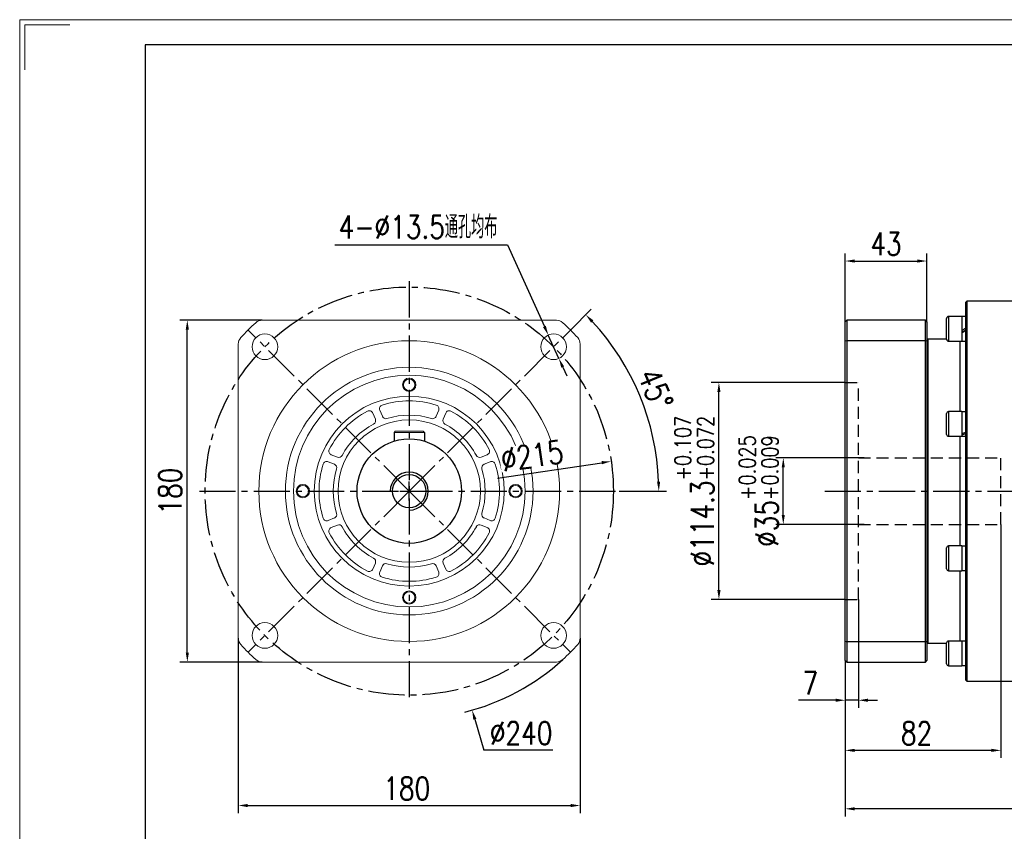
# Model space of a CAD drawing. Header units: millimetres. Extents: x 5914 to 7024, y -583 to 202.
# Tile 5 of 7: x 5914 to 6432, y -226 to 202. Entities that reach past the tile are written whole.
import ezdxf

# ---------------------------------------------------------------- set-up
doc = ezdxf.new("R2010")
doc.units = ezdxf.units.MM
doc.linetypes.add('CENTER2', pattern=[28.575, 19.05, -3.175, 3.175, -3.175])
doc.linetypes.add('DASHED2', pattern=[9.525, 6.35, -3.175])
for name, color, linetype in [('1轮廓实线层', 7, 'Continuous'), ('2细线层', 4, 'Continuous'), ('3中心线层', 1, 'CENTER2'), ('4虚线层', 6, 'DASHED2'), ('7标注层', 4, 'Continuous')]:
    doc.layers.add(name, color=color, linetype=linetype)
doc.layers.add('图框_外框线', color=7, linetype='Continuous', lineweight=18)
doc.styles.add('TH_GBDIM', font='romans.shx', dxfattribs={"width": 0.8, "bigfont": 'gbcbig.shx'})
doc.dimstyles.new('TH_GBDIM', dxfattribs={"dimscale": 2, "dimtxt": 6, "dimasz": 2.5, "dimexe": 2, "dimexo": 0, "dimgap": 1.5, "dimtad": 1, "dimdec": 1, "dimdsep": 46, "dimtxsty": 'TH_GBDIM', "dimcen": 2.5, "dimclrd": 130, "dimclre": 130, "dimclrt": 3, "dimadec": 0, "dimazin": 2, "dimtfac": 0.714286, "dimtdec": 1, "dimtmove": 0, "dimatfit": 3, "dimfxl": 1, "dimtzin": 0, "dimlwd": -1, "dimlwe": -1, "dimarcsym": 0})

# ---------------------------------------------------------------- blocks, each defined once
blk = doc.blocks.new('*U9')
at = {"layer": '3中心线层'}
blk.add_line((-42.43, 42.43), (42.43, -42.43), dxfattribs=at)
blk = doc.blocks.new('*U8')
at = {"layer": '1轮廓实线层', "color": 0, "linetype": 'ByBlock', "lineweight": -2, "transparency": 16777216}
for p, rotation in [((1747.46, 3318.33), 180), ((1832.31, 3318.33), 90), ((1747.46, 3233.48), 269.9999999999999)]:
    blk.add_blockref('*U9', p, dxfattribs=dict(at, rotation=rotation))
blk.add_blockref('*U9', (1832.31, 3233.48), dxfattribs=at)
blk = doc.blocks.new('*D13')
at = {"layer": '7标注层', "color": 130}
for p, q in [((6079.85, 83.22), (6170.78, 83.22)), ((6170.78, 83.22), (6190.2, 40.24)), ((6197.81, 23.38), (6192.25, 35.68)), ((6199.87, 18.82), (6201.93, 14.27))]:
    blk.add_line(p, q, dxfattribs=at)
at = {"layer": '7标注层', "color": 130, "linetype": 'ByBlock'}
for points in [[(6189.44, 39.9), (6190.96, 40.58), (6192.25, 35.68)], [(6200.63, 19.17), (6199.11, 18.48), (6197.81, 23.38)]]:
    blk.add_solid(points, dxfattribs=at)
at = {"layer": 'Defpoints', "color": 0, "linetype": 'ByBlock'}
for p in [(6192.25, 35.68), (6197.81, 23.38)]:
    blk.add_point(p, dxfattribs=at)
at = {"layer": '7标注层', "color": 3, "linetype": 'ByBlock', "insert": (6123.63, 92.62), "char_height": 12, "attachment_point": 5, "style": 'TH_GBDIM'}
blk.add_mtext('{4-∅13.5通孔均布}{}{}', dxfattribs=at)
blk = doc.blocks.new('*D14')
at = {"layer": '7标注层', "color": 130}
for p, q in [((6029.02, -123.94), (6029.02, -216.05)), ((6209.02, -123.94), (6209.02, -216.05)), ((6034.02, -212.05), (6204.02, -212.05))]:
    blk.add_line(p, q, dxfattribs=at)
at = {"layer": '7标注层', "color": 130, "linetype": 'ByBlock'}
for points in [[(6034.02, -211.22), (6034.02, -212.89), (6029.02, -212.05)], [(6204.02, -212.89), (6204.02, -211.22), (6209.02, -212.05)]]:
    blk.add_solid(points, dxfattribs=at)
at = {"layer": 'Defpoints', "color": 0, "linetype": 'ByBlock'}
for p in [(6029.02, -123.94), (6209.02, -123.94), (6209.02, -212.05)]:
    blk.add_point(p, dxfattribs=at)
at = {"layer": '7标注层', "color": 3, "linetype": 'ByBlock', "insert": (6117.73, -203.05), "char_height": 12, "attachment_point": 5, "style": 'TH_GBDIM'}
blk.add_mtext('180', dxfattribs=at)
blk = doc.blocks.new('*D15')
at = {"layer": '7标注层', "color": 130}
for p, q in [((6114.02, -46.48), (6124.02, -46.48)), ((6119.02, -51.48), (6119.02, -41.48)), ((6153.54, -166.62), (6158.24, -182.96)), ((6194.61, -182.96), (6158.24, -182.96))]:
    blk.add_line(p, q, dxfattribs=at)
blk.add_arc((6119.02, -46.48), 120, 284.1239, 312.3426, dxfattribs=at)
at = {"layer": '7标注层', "color": 130, "linetype": 'ByBlock'}
blk.add_solid([(6154.35, -166.39), (6152.74, -166.85), (6152.16, -161.81)], dxfattribs=at)
at = {"layer": 'Defpoints', "color": 0, "linetype": 'ByBlock'}
for p in [(6085.87, 68.85), (6152.16, -161.81)]:
    blk.add_point(p, dxfattribs=at)
at = {"layer": '7标注层', "color": 3, "linetype": 'ByBlock', "insert": (6177.93, -173.96), "char_height": 12, "attachment_point": 5, "style": 'TH_GBDIM'}
blk.add_mtext('{∅240}{}{}', dxfattribs=at)
blk = doc.blocks.new('*D24')
at = {"layer": '7标注层', "color": 130}
for p, q in [((6355.6, -103.63), (6355.6, -160.61)), ((6348.6, -135.68), (6348.6, -160.61)), ((6343.6, -156.61), (6324.07, -156.61)), ((6355.6, -156.61), (6348.6, -156.61)), ((6360.6, -156.61), (6365.6, -156.61))]:
    blk.add_line(p, q, dxfattribs=at)
at = {"layer": '7标注层', "color": 130, "linetype": 'ByBlock'}
for points in [[(6343.6, -157.44), (6343.6, -155.77), (6348.6, -156.61)], [(6360.6, -155.77), (6360.6, -157.44), (6355.6, -156.61)]]:
    blk.add_solid(points, dxfattribs=at)
at = {"layer": 'Defpoints', "color": 0, "linetype": 'ByBlock'}
for p in [(6355.6, -103.63), (6348.6, -135.68), (6348.6, -156.61)]:
    blk.add_point(p, dxfattribs=at)
at = {"layer": '7标注层', "color": 3, "linetype": 'ByBlock', "insert": (6330.27, -147.61), "char_height": 12, "attachment_point": 5, "style": 'TH_GBDIM'}
blk.add_mtext('7', dxfattribs=at)
blk = doc.blocks.new('*D25')
at = {"layer": '7标注层', "color": 130}
for p, q in [((6430.6, -63.98), (6430.6, -187.01)), ((6348.6, -135.68), (6348.6, -187.01)), ((6425.6, -183.01), (6353.6, -183.01))]:
    blk.add_line(p, q, dxfattribs=at)
at = {"layer": '7标注层', "color": 130, "linetype": 'ByBlock'}
for points in [[(6353.6, -182.18), (6353.6, -183.84), (6348.6, -183.01)], [(6425.6, -183.84), (6425.6, -182.18), (6430.6, -183.01)]]:
    blk.add_solid(points, dxfattribs=at)
at = {"layer": 'Defpoints', "color": 0, "linetype": 'ByBlock'}
for p in [(6430.6, -63.98), (6348.6, -135.68), (6348.6, -183.01)]:
    blk.add_point(p, dxfattribs=at)
at = {"layer": '7标注层', "color": 3, "linetype": 'ByBlock', "insert": (6386.18, -174.01), "char_height": 12, "attachment_point": 5, "style": 'TH_GBDIM'}
blk.add_mtext('82', dxfattribs=at)
blk = doc.blocks.new('*D26')
at = {"layer": '2细线层', "color": 130}
for p, q in [((6348.6, 10.67), (6278.09, 10.67)), ((6282.09, -98.63), (6282.09, 5.67)), ((6348.6, -103.63), (6278.09, -103.63))]:
    blk.add_line(p, q, dxfattribs=at)
at = {"layer": '2细线层', "color": 130, "linetype": 'ByBlock'}
for points in [[(6282.93, 5.67), (6281.26, 5.67), (6282.09, 10.67)], [(6281.26, -98.63), (6282.93, -98.63), (6282.09, -103.63)]]:
    blk.add_solid(points, dxfattribs=at)
at = {"layer": 'Defpoints', "color": 0, "linetype": 'ByBlock'}
for p in [(6282.09, 10.67), (6348.6, 10.67), (6348.6, -103.63)]:
    blk.add_point(p, dxfattribs=at)
at = {"layer": '2细线层', "color": 3, "linetype": 'ByBlock', "insert": (6269.09, -46.48), "char_height": 12, "attachment_point": 5, "rotation": 90, "style": 'TH_GBDIM'}
blk.add_mtext('{%%c114.3}{}{\\H0.7143x;\\S+0.107^ +0.072;}', dxfattribs=at)
blk = doc.blocks.new('*D27')
at = {"layer": '2细线层', "color": 130}
for p, q in [((6358.6, -28.98), (6311.99, -28.98)), ((6315.99, -58.98), (6315.99, -33.98)), ((6358.6, -63.98), (6311.99, -63.98))]:
    blk.add_line(p, q, dxfattribs=at)
at = {"layer": '2细线层', "color": 130, "linetype": 'ByBlock'}
for points in [[(6316.82, -33.98), (6315.16, -33.98), (6315.99, -28.98)], [(6315.16, -58.98), (6316.82, -58.98), (6315.99, -63.98)]]:
    blk.add_solid(points, dxfattribs=at)
at = {"layer": 'Defpoints', "color": 0, "linetype": 'ByBlock'}
for p in [(6315.99, -28.98), (6358.6, -28.98), (6358.6, -63.98)]:
    blk.add_point(p, dxfattribs=at)
at = {"layer": '2细线层', "color": 3, "linetype": 'ByBlock', "insert": (6302.99, -46.48), "char_height": 12, "attachment_point": 5, "rotation": 90, "style": 'TH_GBDIM'}
blk.add_mtext('{%%c35}{}{\\H0.7143x;\\S+0.025^ +0.009;}', dxfattribs=at)
blk = doc.blocks.new('*D28')
at = {"layer": '7标注层', "color": 130}
for p, q in [((6203.87, 38.37), (6214.77, 49.26)), ((6229.52, -46.48), (6254.43, -46.48))]:
    blk.add_line(p, q, dxfattribs=at)
blk.add_arc((6119.02, -46.48), 131.41, 2.1802, 42.8198, dxfattribs=at)
at = {"layer": '7标注层', "color": 130, "linetype": 'ByBlock'}
for points in [[(6216.01, 43.41), (6214.8, 42.26), (6211.94, 46.44)], [(6249.5, -41.5), (6251.16, -41.47), (6250.43, -46.48)]]:
    blk.add_solid(points, dxfattribs=at)
at = {"layer": 'Defpoints', "color": 0, "linetype": 'ByBlock'}
for p in [(6203.87, 38.37), (6245.95, -12.47), (6008.52, -46.48), (6119.02, -46.48), (6229.52, -46.48)]:
    blk.add_point(p, dxfattribs=at)
at = {"layer": '7标注层', "color": 3, "linetype": 'ByBlock', "insert": (6248.74, 7.25), "char_height": 12, "attachment_point": 5, "rotation": 292.5, "style": 'TH_GBDIM'}
blk.add_mtext('45%%d', dxfattribs=at)
blk = doc.blocks.new('*D29')
at = {"layer": '7标注层', "color": 130}
for p, q in [((6630.6, -72.48), (6630.6, -217.78)), ((6348.6, -135.68), (6348.6, -217.78)), ((6625.6, -213.78), (6353.6, -213.78))]:
    blk.add_line(p, q, dxfattribs=at)
at = {"layer": '7标注层', "color": 130, "linetype": 'ByBlock'}
for points in [[(6353.6, -212.95), (6353.6, -214.61), (6348.6, -213.78)], [(6625.6, -214.61), (6625.6, -212.95), (6630.6, -213.78)]]:
    blk.add_solid(points, dxfattribs=at)
at = {"layer": 'Defpoints', "color": 0, "linetype": 'ByBlock'}
for p in [(6630.6, -72.48), (6348.6, -135.68), (6348.6, -213.78)]:
    blk.add_point(p, dxfattribs=at)
at = {"layer": '7标注层', "color": 3, "linetype": 'ByBlock', "insert": (6489.6, -204.78), "char_height": 12, "attachment_point": 5, "style": 'TH_GBDIM'}
blk.add_mtext('282', dxfattribs=at)
blk = doc.blocks.new('*D30')
at = {"layer": '7标注层', "color": 130}
for p, q in [((6041.56, 43.52), (5998.16, 43.52)), ((6002.16, -131.48), (6002.16, 38.52)), ((6041.56, -136.48), (5998.16, -136.48))]:
    blk.add_line(p, q, dxfattribs=at)
at = {"layer": '7标注层', "color": 130, "linetype": 'ByBlock'}
for points in [[(6002.99, 38.52), (6001.32, 38.52), (6002.16, 43.52)], [(6001.32, -131.48), (6002.99, -131.48), (6002.16, -136.48)]]:
    blk.add_solid(points, dxfattribs=at)
at = {"layer": 'Defpoints', "color": 0, "linetype": 'ByBlock'}
for p in [(6002.16, 43.52), (6041.56, 43.52), (6041.56, -136.48)]:
    blk.add_point(p, dxfattribs=at)
at = {"layer": '7标注层', "color": 3, "linetype": 'ByBlock', "insert": (5993.16, -46.48), "char_height": 12, "attachment_point": 5, "rotation": 90, "style": 'TH_GBDIM'}
blk.add_mtext('180', dxfattribs=at)
blk = doc.blocks.new('*D32')
at = {"layer": '7标注层', "color": 130}
blk.add_line((6165.52, -39.62), (6220.42, -31.51), dxfattribs=at)
at = {"layer": '7标注层', "color": 130, "linetype": 'ByBlock'}
blk.add_solid([(6220.54, -32.33), (6220.3, -30.69), (6225.37, -30.78)], dxfattribs=at)
at = {"layer": 'Defpoints', "color": 0, "linetype": 'ByBlock'}
for p in [(6225.37, -30.78), (6012.67, -62.19)]:
    blk.add_point(p, dxfattribs=at)
at = {"layer": '7标注层', "color": 3, "linetype": 'ByBlock', "insert": (6183.68, -27.84), "char_height": 12, "attachment_point": 5, "rotation": 8.3995, "style": 'TH_GBDIM'}
blk.add_mtext('∅215', dxfattribs=at)
blk = doc.blocks.new('*D34')
at = {"layer": '7标注层', "color": 130}
for p, q in [((6348.6, 42.72), (6348.6, 78.7)), ((6391.6, 42.72), (6391.6, 78.7)), ((6353.6, 74.7), (6386.6, 74.7))]:
    blk.add_line(p, q, dxfattribs=at)
at = {"layer": '7标注层', "color": 130, "linetype": 'ByBlock'}
for points in [[(6353.6, 75.53), (6353.6, 73.87), (6348.6, 74.7)], [(6386.6, 73.87), (6386.6, 75.53), (6391.6, 74.7)]]:
    blk.add_solid(points, dxfattribs=at)
at = {"layer": 'Defpoints', "color": 0, "linetype": 'ByBlock'}
for p in [(6391.6, 74.7), (6348.6, 42.72), (6391.6, 42.72)]:
    blk.add_point(p, dxfattribs=at)
at = {"layer": '7标注层', "color": 3, "linetype": 'ByBlock', "insert": (6370.1, 83.7), "char_height": 12, "attachment_point": 5, "style": 'TH_GBDIM'}
blk.add_mtext('43', dxfattribs=at)

msp = doc.modelspace()

# ---------------------------------------------------------------- linework, layer by layer
at = {"color": 7, "linetype": 'Continuous', "lineweight": 15}
for p, q in [((6041.56, 43.52), (6196.48, 43.52)), ((6029.02, -123.94), (6029.02, 30.98)), ((6209.02, 30.98), (6209.02, -123.94)), ((6103.52, -3.84), (6104.87, -7.09)), ((6133.17, -7.09), (6134.52, -3.84)), ((6101.17, -8.62), (6099.83, -5.37)), ((6138.21, -5.37), (6136.87, -8.62)), ((6111.62, -14.98), (6111.02, -15.58)), ((6111.62, -14.98), (6126.42, -14.98)), ((6126.42, -14.98), (6127.02, -15.58)), ((6127.02, -15.58), (6111.02, -15.58)), ((6079.63, -32.33), (6076.38, -30.99)), ((6077.91, -27.29), (6081.16, -28.64)), ((6156.88, -28.64), (6160.13, -27.29)), ((6161.66, -30.99), (6158.41, -32.33)), ((6076.38, -61.98), (6079.63, -60.63)), ((6158.41, -60.63), (6161.66, -61.98)), ((6081.16, -64.33), (6077.91, -65.68)), ((6160.13, -65.68), (6156.88, -64.33)), ((6099.83, -87.59), (6101.17, -84.34)), ((6104.87, -85.87), (6103.52, -89.12)), ((6134.52, -89.12), (6133.17, -85.87)), ((6136.87, -84.34), (6138.21, -87.59)), ((6196.48, -136.48), (6041.56, -136.48))]:
    msp.add_line(p, q, dxfattribs=at)
for centre, radius in [((6043.01, 29.53), 6.75), ((6119.02, -46.48), 79.2), ((6195.03, 29.53), 6.75), ((6119.02, -46.48), 65.2), ((6119.02, -46.48), 61), ((6119.02, 9.52), 3.5), ((6119.02, 9.52), 3), ((6119.02, -46.48), 50), ((6119.02, -46.48), 37.5), ((6063.02, -46.48), 3.5), ((6063.02, -46.48), 3), ((6175.02, -46.48), 3.5), ((6175.02, -46.48), 3), ((6119.02, -102.48), 3.5), ((6119.02, -102.48), 3), ((6043.01, -122.5), 6.75), ((6195.03, -122.5), 6.75)]:
    msp.add_circle(centre, radius, dxfattribs=at)
for centre, radius, start, end in [((6119.02, -46.48), 120, 132.3426, 137.6574), ((6041.56, 38.52), 5, 90, 132.3426), ((6196.48, 38.52), 5, 47.6574, 90), ((6119.02, -46.48), 120, 42.3426, 47.6574), ((6034.02, 30.98), 5, 137.6574, 180), ((6204.02, 30.98), 5, 0, 42.3426), ((6119.02, -46.48), 47.5, 72.5435, 107.4565), ((6119.02, -46.48), 47.5, 117.5435, 152.4565), ((6097.98, -6.14), 2, 22.5, 117.5435), ((6105.37, -3.08), 2, 107.4565, 202.5), ((6132.67, -3.08), 2, 337.5, 72.5435), ((6140.06, -6.14), 2, 62.4565, 157.5), ((6119.02, -46.48), 47.5, 27.5435, 62.4565), ((6099.32, -9.39), 2, 297.965, 22.5), ((6106.71, -6.33), 2, 202.5, 287.035), ((6119.02, -46.48), 40, 72.965, 107.035), ((6131.32, -6.33), 2, 252.965, 337.5), ((6138.71, -9.39), 2, 157.5, 242.035), ((6119.02, -46.48), 40, 117.965, 152.035), ((6119.02, -46.48), 40, 27.965, 62.035), ((6078.68, -25.44), 2, 152.4565, 247.5), ((6159.36, -25.44), 2, 292.5, 27.5435), ((6075.61, -32.83), 2, 67.5, 162.5435), ((6081.92, -26.79), 2, 247.5, 332.035), ((6156.11, -26.79), 2, 207.965, 292.5), ((6162.42, -32.83), 2, 17.4565, 112.5), ((6119.02, -46.48), 47.5, 162.5435, 197.4565), ((6119.02, -46.48), 40, 162.965, 197.035), ((6078.86, -34.18), 2, 342.965, 67.5), ((6159.18, -34.18), 2, 112.5, 197.035), ((6119.02, -46.48), 40, 342.965, 17.035), ((6119.02, -46.48), 47.5, 342.5435, 17.4565), ((6075.61, -60.13), 2, 197.4565, 292.5), ((6078.86, -58.79), 2, 292.5, 17.035), ((6159.18, -58.79), 2, 162.965, 247.5), ((6162.42, -60.13), 2, 247.5, 342.5435), ((6078.68, -67.52), 2, 112.5, 207.5435), ((6081.92, -66.18), 2, 27.965, 112.5), ((6119.02, -46.48), 40, 207.965, 242.035), ((6119.02, -46.48), 40, 297.965, 332.035), ((6156.11, -66.18), 2, 67.5, 152.035), ((6159.36, -67.52), 2, 332.4565, 67.5), ((6119.02, -46.48), 47.5, 207.5435, 242.4565), ((6119.02, -46.48), 47.5, 297.5435, 332.4565), ((6099.32, -83.58), 2, 337.5, 62.035), ((6138.71, -83.58), 2, 117.965, 202.5), ((6097.98, -86.83), 2, 242.4565, 337.5), ((6106.71, -86.64), 2, 72.965, 157.5), ((6119.02, -46.48), 40, 252.965, 287.035), ((6131.32, -86.64), 2, 22.5, 107.035), ((6140.06, -86.83), 2, 202.5, 297.5435), ((6105.37, -89.89), 2, 157.5, 252.5435), ((6119.02, -46.48), 47.5, 252.5435, 287.4565), ((6132.67, -89.89), 2, 287.4565, 22.5), ((6034.02, -123.94), 5, 180, 222.3426), ((6204.02, -123.94), 5, 317.6574, 0), ((6119.02, -46.48), 120, 222.3426, 227.6574), ((6119.02, -46.48), 120, 312.3426, 317.6574), ((6041.56, -131.48), 5, 227.6574, 270), ((6196.48, -131.48), 5, 270, 312.3426)]:
    msp.add_arc(centre, radius, start, end, dxfattribs=at)
at = {"layer": '1轮廓实线层', "linetype": 'Continuous', "lineweight": 30}
for p, q in [((6412.6, 53.52), (6412.1, 53.02)), ((6412.1, -145.98), (6412.1, 53.02)), ((6438.6, 53.52), (6412.6, 53.52)), ((6412.6, 53.52), (6412.6, -146.48)), ((6348.6, 42.72), (6349.4, 43.52)), ((6348.6, 32.59), (6348.6, 42.72)), ((6349.4, 43.52), (6349.4, 32.89)), ((6390.8, 43.52), (6349.4, 43.52)), ((6390.8, 32.89), (6390.8, 43.52)), ((6391.6, 42.72), (6390.8, 43.52)), ((6391.6, 42.72), (6391.6, 32.59)), ((6402, 33.48), (6402, 44.48)), ((6410, 45.48), (6403, 45.48)), ((6403, 45.48), (6403, 32.48)), ((6410, 45.48), (6410, 32.48)), ((6412.1, 45.42), (6410, 45.42)), ((6348.6, 32.59), (6349.4, 32.89)), ((6348.6, -125.55), (6348.6, 32.59)), ((6349.4, 32.89), (6349.4, -125.86)), ((6349.4, 32.89), (6390.8, 32.89)), ((6390.8, -125.86), (6390.8, 32.89)), ((6390.8, 32.89), (6391.6, 32.59)), ((6392.1, 33.52), (6391.6, 33.02)), ((6391.6, 32.59), (6391.6, -125.55)), ((6402, 33.52), (6392.1, 33.52)), ((6392.1, 33.52), (6392.1, -126.48)), ((6403, 32.48), (6410, 32.48)), ((6409.1, -4.58), (6409.1, 32.48)), ((6410, 32.54), (6412.1, 32.54)), ((6410, -4.58), (6403, -4.58)), ((6403, -4.58), (6403, -17.58)), ((6410, -4.58), (6410, -17.58)), ((6412.1, -4.64), (6410, -4.64)), ((6402, -16.58), (6402, -5.58)), ((6403, -17.58), (6410, -17.58)), ((6409.1, -75.38), (6409.1, -17.58)), ((6410, -17.52), (6412.1, -17.52)), ((6402, -77.12), (6402, -76.38)), ((6402, -87.38), (6402, -77.12)), ((6410, -75.38), (6403, -75.38)), ((6403, -75.38), (6403, -76.25)), ((6403, -76.25), (6403, -88.38)), ((6410, -75.38), (6410, -76.25)), ((6412.1, -75.44), (6410, -75.44)), ((6410, -76.25), (6410, -88.38)), ((6403, -88.38), (6410, -88.38)), ((6409.1, -125.44), (6409.1, -88.38)), ((6410, -88.32), (6411.38, -88.32)), ((6348.6, -135.68), (6348.6, -125.55)), ((6348.6, -125.55), (6349.4, -125.86)), ((6349.4, -125.86), (6349.4, -136.48)), ((6390.8, -125.86), (6349.4, -125.86)), ((6390.8, -125.86), (6391.6, -125.55)), ((6390.8, -136.48), (6390.8, -125.86)), ((6391.6, -125.55), (6391.6, -135.68)), ((6391.6, -125.98), (6392.1, -126.48)), ((6392.1, -126.48), (6402, -126.48)), ((6402, -130.52), (6402, -126.44)), ((6410, -125.44), (6403, -125.44)), ((6403, -125.44), (6403, -130.26)), ((6410, -125.44), (6410, -130.26)), ((6412.1, -125.5), (6410, -125.5)), ((6402, -137.44), (6402, -130.52)), ((6403, -130.26), (6403, -138.44)), ((6410, -130.26), (6410, -138.44)), ((6349.4, -136.48), (6348.6, -135.68)), ((6349.4, -136.48), (6390.8, -136.48)), ((6390.8, -136.48), (6391.6, -135.68)), ((6403, -138.44), (6410, -138.44)), ((6410, -138.38), (6412.1, -138.38)), ((6412.1, -145.98), (6412.6, -146.48)), ((6412.6, -146.48), (6438.6, -146.48))]:
    msp.add_line(p, q, dxfattribs=at)
at = {"layer": '1轮廓实线层'}
for p, q in [((6111.02, -15.58), (6111.02, -20.17)), ((6127.02, -15.58), (6127.02, -20.17))]:
    msp.add_line(p, q, dxfattribs=at)
for radius in [27.5, 8.75]:
    msp.add_circle((6119.02, -46.48), radius, dxfattribs=at)
at = {"layer": '1轮廓实线层', "linetype": 'Continuous', "lineweight": 30}
for centre, start, end in [((6403, 44.48), 90, 180), ((6403, 33.48), 180, 270), ((6403, -5.58), 90, 180), ((6403, -16.58), 180, 270), ((6403, -76.38), 90, 180), ((6403, -87.38), 180, 270), ((6403, -126.44), 90, 180), ((6403, -137.44), 180, 270)]:
    msp.add_arc(centre, 1, start, end, dxfattribs=at)
for centre, major_axis, ratio, start_param, end_param in [((6410, 38.98), (11.15, 6.41), 0.053484, 4.681638, 4.871035), ((6412.1, 38.98), (7.51, 4.32), 0.053484, 4.398507, 4.681638), ((6412.1, 38.98), (11.15, 6.41), 0.053484, 4.492241, 4.681638), ((6410, -11.08), (11, 4.76), 0.394807, 4.543208, 4.732605), ((6412.1, -11.08), (11, 4.76), 0.394807, 4.353812, 4.543208), ((6410, -81.88), (11.13, -1.17), 0.568689, 4.895777, 4.961697)]:
    msp.add_ellipse(centre, major_axis=major_axis, ratio=ratio, start_param=start_param, end_param=end_param, dxfattribs=at)
at = {"layer": '2细线层'}
msp.add_arc((6119.02, -46.48), 10, 270, 180, dxfattribs=at)
at = {"layer": '3中心线层'}
for p, q in [((6119.02, 64.02), (6119.02, -156.98)), ((6008.52, -46.48), (6229.52, -46.48)), ((6337.8, -46.48), (6643.55, -46.48))]:
    msp.add_line(p, q, dxfattribs=at)
msp.add_circle((6119.02, -46.48), 107.5, dxfattribs=at)
at = {"layer": '4虚线层'}
for p, q in [((6348.6, 10.67), (6355.6, 10.67)), ((6355.6, -103.63), (6355.6, 10.67)), ((6355.6, -28.98), (6430.6, -28.98)), ((6430.6, -63.98), (6430.6, -28.98)), ((6355.6, -63.98), (6430.6, -63.98)), ((6348.6, -103.63), (6355.6, -103.63))]:
    msp.add_line(p, q, dxfattribs=at)
at = {"layer": '图框_外框线', "color": 3}
msp.add_lwpolyline([(5913.89, -583.37), (7024.21, -583.37), (7024.21, 201.79), (5913.89, 201.79)], close=True, dxfattribs=at)
msp.add_lwpolyline([(5916.53, 175.35), (5916.53, 199.14), (5940.32, 199.14)], dxfattribs=at)
at = {"layer": '图框_外框线', "color": 3, "lineweight": 25}
msp.add_lwpolyline([(5979.98, -570.15), (7010.99, -570.15), (7010.99, 188.57), (5979.98, 188.57)], close=True, dxfattribs=at)

# ---------------------------------------------------------------- block references
at = {"layer": '1轮廓实线层'}
msp.add_blockref('*U8', (4329.14, -3322.39), dxfattribs=at)

# ---------------------------------------------------------------- dimensions: what is measured, and where the dimension line sits
at = {"layer": '2细线层'}
dim = msp.add_linear_dim(base=(6282.09, 10.67), p1=(6348.6, -103.63), p2=(6348.6, 10.67), angle=90, text='{%%c<>}{}{\\H0.7143x;\\S+0.107^ +0.072;}', dimstyle='TH_GBDIM', override={"dimgap": 1.5, "dimtad": 1, "dimjust": 0, "dimdec": 1, "dimlfac": 1, "dimse1": 0, "dimse2": 0, "dimsd1": 0, "dimsd2": 0}, dxfattribs=at)
dim.commit()
dim.dimension.update_dxf_attribs({"geometry": '*D26', "text_midpoint": (6269.09, -46.48)})
dim = msp.add_linear_dim(base=(6315.99, -28.98), p1=(6358.6, -63.98), p2=(6358.6, -28.98), angle=90, text='{%%c<>}{}{\\H0.7143x;\\S+0.025^ +0.009;}', dimstyle='TH_GBDIM', dxfattribs=at)
dim.commit()
dim.dimension.update_dxf_attribs({"geometry": '*D27', "text_midpoint": (6315.99, -46.48), "dimtype": 160})
at = {"layer": '7标注层'}
dim = msp.add_diameter_dim_2p(p1=(6197.81, 23.38), p2=(6192.25, 35.68), text='{4-<>通孔均布}{}{}', dimstyle='TH_GBDIM', override={"dimtoh": 1}, dxfattribs=at)
dim.commit()
dim.dimension.update_dxf_attribs({"geometry": '*D13', "text_midpoint": (6123.63, 83.22), "dimtype": 163})
for base, p1, p2, picture, middle in [((6391.6, 74.7), (6348.6, 42.72), (6391.6, 42.72), '*D34', (6370.1, 83.7)), ((6348.6, -213.78), (6630.6, -72.48), (6348.6, -135.68), '*D29', (6489.6, -204.78))]:
    dim = msp.add_linear_dim(base=base, p1=p1, p2=p2, dimstyle='TH_GBDIM', dxfattribs=at)
    dim.commit()
    dim.dimension.update_dxf_attribs({"geometry": picture, "text_midpoint": middle})
dim = msp.add_diameter_dim_2p(p1=(6085.87, 68.85), p2=(6152.16, -161.81), text='{<>}{}{}', dimstyle='TH_GBDIM', override={"dimtih": 1, "dimtoh": 1, "dimtofl": 0}, dxfattribs=at)
dim.commit()
dim.dimension.update_dxf_attribs({"geometry": '*D15', "text_midpoint": (6177.93, -173.96)})
dim = msp.add_angular_dim_2l(base=(6245.95, -12.47), line1=((6008.52, -46.48), (6229.52, -46.48)), line2=((6119.02, -46.48), (6203.87, 38.37)), dimstyle='TH_GBDIM', dxfattribs=at)
dim.commit()
dim.dimension.update_dxf_attribs({"geometry": '*D28', "text_midpoint": (6248.74, 7.25)})
dim = msp.add_linear_dim(base=(6002.16, 43.52), p1=(6041.56, -136.48), p2=(6041.56, 43.52), angle=90, dimstyle='TH_GBDIM', dxfattribs=at)
dim.commit()
dim.dimension.update_dxf_attribs({"geometry": '*D30', "text_midpoint": (5993.16, -46.48)})
for base, p1, p2, picture, middle in [((6348.6, -183.01), (6430.6, -63.98), (6348.6, -135.68), '*D25', (6386.18, -183.01)), ((6348.6, -156.61), (6355.6, -103.63), (6348.6, -135.68), '*D24', (6330.27, -156.61)), ((6209.02, -212.05), (6029.02, -123.94), (6209.02, -123.94), '*D14', (6117.73, -212.05))]:
    dim = msp.add_linear_dim(base=base, p1=p1, p2=p2, dimstyle='TH_GBDIM', dxfattribs=at)
    dim.commit()
    dim.dimension.update_dxf_attribs({"geometry": picture, "text_midpoint": middle, "dimtype": 160})

# ---------------------------------------------------------------- next in the draw order: wipeouts: each hides what was drawn before it
msp.add_wipeout([(6167.71, -36.66), (6165.84, -24), (6199.65, -19.01), (6201.52, -31.67)]).dxf.layer = '1轮廓实线层'

# ---------------------------------------------------------------- next in the draw order: dimensions: what is measured, and where the dimension line sits
dim = msp.add_diameter_dim_2p(p1=(6012.67, -62.19), p2=(6225.37, -30.78), dimstyle='TH_GBDIM', dxfattribs=at)
dim.commit()
dim.dimension.update_dxf_attribs({"geometry": '*D32', "text_midpoint": (6184.99, -36.74), "dimtype": 163})

doc.saveas('drawing.dxf')
